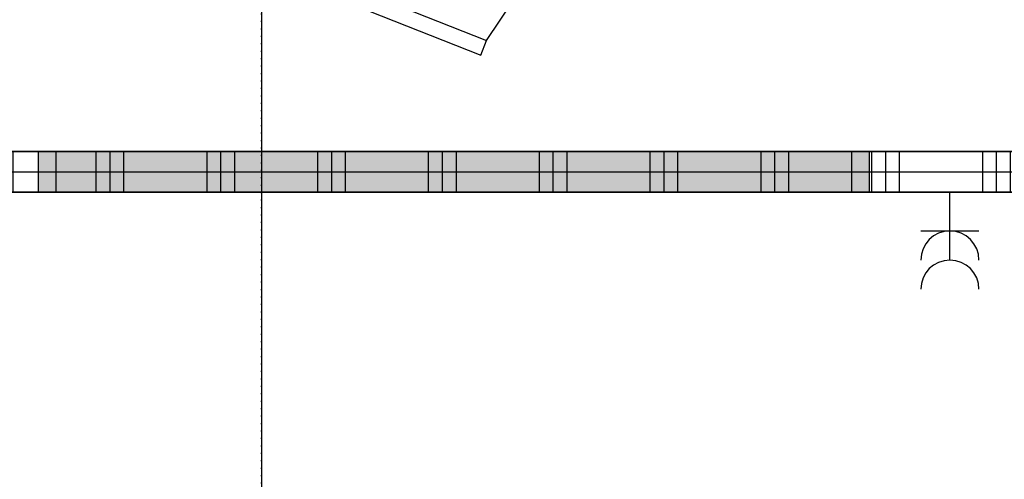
# Model space of a CAD drawing. Header units: metres. Extents: x 63115 to 703450, y -261936 to -53969.
# Tile 151 of 256: x 157766 to 159459, y -130904 to -130114. Entities that reach past the tile are written whole.
import ezdxf

# ---------------------------------------------------------------- set-up
doc = ezdxf.new("R2010")
doc.units = ezdxf.units.M
doc.linetypes.add('DASHDOT2', pattern=[12.7, 6.35, -3.175, 0, -3.175])
doc.linetypes.add('DASHED', pattern=[0.75, 0.5, -0.25])
doc.layers.get('0').update_dxf_attribs({"true_color": 0x83b7c5})
doc.layers.add('_00_GO', color=7, linetype='Continuous', true_color=0x36c9b3, transparency=0.8)
doc.layers.add('_00_VO', color=7, linetype='Continuous', true_color=0x3c40c3, transparency=0.8)
for name, color, linetype in [('_01-STRAMIENEN', 253, 'DASHDOT2'), ('_02-SECTION', 2, 'Continuous'), ('_03-PROJECTION', 1, 'Continuous'), ('_04-HIDDEN', 7, 'DASHED'), ('_07Electra', 8, 'Continuous'), ('_07Mensen', 8, 'Continuous'), ('_09-HATCH', 7, 'Continuous')]:
    doc.layers.add(name, color=color, linetype=linetype)
doc.layers.add('_01Hulplijnen', color=6, linetype='Continuous', plot=False)

# ---------------------------------------------------------------- blocks, each defined once
blk = doc.blocks.new('*U396')
at = {"layer": '_01-STRAMIENEN'}
for points in [[(-2750, 5487.4), (-2750, -4768.6)], [(-7899.8, 0), (6883.2, 0)]]:
    blk.add_lwpolyline(points, dxfattribs=at)
at = {"layer": '_01Hulplijnen'}
for points in [[(-2750, 5487.4), (-2750, -4768.6)], [(-7899.8, 0), (6883.2, 0)]]:
    blk.add_lwpolyline(points, dxfattribs=at)
blk = doc.blocks.new('bureaustoel')
at = {"layer": '_03-PROJECTION', "color": 251, "linetype": 'Continuous', "lineweight": -3}
for p, q in [((0.1959, -0.027), (-0.1959, -0.027)), ((-0.2227, -0.1514), (0.223, -0.1514))]:
    blk.add_line(p, q, dxfattribs=at)
at = {"layer": '_03-PROJECTION', "color": 251, "linetype": 'Continuous', "lineweight": -3, "flags": 128}
blk.add_lwpolyline([(0.223, -0.539), (0.223, -0.1514), (0.1959, -0.027), (0.1959, 0.0002), (-0.1959, -0.0002), (-0.1959, -0.027), (-0.2227, -0.1514), (-0.2227, -0.539), (-0.218, -0.5436), (0.2184, -0.5436), (0.223, -0.539)], close=True, dxfattribs=at)
blk = doc.blocks.new('bureas')
at = {"layer": '_07Mensen', "color": 253, "xscale": 999.9999999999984, "yscale": 999.9999999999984, "zscale": 999.9999999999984, "rotation": 193.7878674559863}
blk.add_blockref('bureaustoel', (1070.7, -943.9), dxfattribs=at)
blk = doc.blocks.new('*U87')
at = {"layer": '_09-HATCH'}
h = blk.add_hatch(dxfattribs=at)
h.set_pattern_fill('PLAST', color=256, scale=30, angle=90, style=0)
h.set_pattern_definition([(90, (1354.21, -1530.98), (-190.5, 1e-14), []), (90, (1330.4, -1530.98), (-190.5, 1e-14), []), (90, (1306.59, -1530.98), (-190.5, 1e-14), [])])
h.paths.add_polyline_path([(-3967.9, 0), (744.1, 0), (744.1, 70), (-3967.9, 70)])
at = {"layer": '_01Hulplijnen'}
blk.add_line((-3967.9, 35), (744.1, 35), dxfattribs=at)
at = {"layer": '_02-SECTION'}
blk.add_lwpolyline([(-3967.9, 0), (744.1, 0), (744.1, 70), (-3967.9, 70)], close=True, dxfattribs=at)
blk = doc.blocks.new('069 wcd dubbel')
for points in [[(0, 116.7), (0, 0)], [(-50, 66.7), (50, 66.7)]]:
    blk.add_lwpolyline(points)
for centre in [(0, 166.7), (0, 116.7)]:
    blk.add_arc(centre, 50, 180, 0)

msp = doc.modelspace()

# ---------------------------------------------------------------- block references
at = {"layer": '_00_GO', "rotation": 324.5914348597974}
msp.add_blockref('bureas', (158050.8, -128713.2), dxfattribs=at)

# ---------------------------------------------------------------- next in the draw order: hatches: boundary and pattern name
at = {"layer": '_03-PROJECTION'}
h = msp.add_hatch(color=255, dxfattribs=at)
h.dxf.hatch_style = 1
h.paths.add_polyline_path([(157797.8, -130410.6), (159227.4, -130410.6), (159227.4, -130340.6), (157797.8, -130340.6)])

# ---------------------------------------------------------------- next in the draw order: linework, layer by layer
at = {"layer": '_00_GO'}
for points in [[(160331.8, -128388.3), (160331.8, -127032.1), (159631.8, -127111.9), (159388.9, -127153.7), (158978.2, -127241.2), (158551.4, -127360.6), (158354.9, -127422, -0.066782), (157626.1, -127296.1, 0.06313), (156393.3, -128010.6), (156100.2, -128256.4), (155781.8, -128581.4), (155581.8, -128832.6), (155262.7, -129382.4, 0.061328), (155075.1, -129990.8), (155039.3, -130340.6), (159582.4, -130340.6), (160331.8, -128388.3)], [(160930.8, -133135.3), (163213.7, -132855.4), (164081.8, -132635.6), (165014.2, -132263.3), (164969.3, -132162.8), (165899, -131773.7), (166331.2, -131922.2, 0.150859), (166825.4, -130410.6), (162201, -130410.6), (159662.6, -130410.6), (155038.3, -130410.6, 0.152713), (155535, -131921.3), (155964.6, -131773.7), (156894.3, -132162.8), (156849.5, -132263.1), (157781.8, -132635.6), (158648, -132854.8)]]:
    msp.add_lwpolyline(points, format="xyb", close=True, dxfattribs=at)
at = {"layer": '_00_VO'}
for points in [[(159582.4, -130340.6), (160331.8, -128388.3), (160332.6, -127418.5), (159732.6, -127493.1), (159531.8, -127529.9, 0.043959), (158471.7, -127836.4), (158073.1, -128010.6), (157726.4, -128186), (157143.4, -128612.1), (156705.5, -129042.7, 0.049056), (156360.8, -129661.3, 0.087118), (156214.1, -130340.6)], [(160931.8, -133135.2), (163213.7, -132855.4), (164081.8, -132635.6, 0.080579), (164808.8, -132139.5), (164966.5, -131975.3, 0.193751), (165651, -130410.6), (162201, -130410.6), (159662.6, -130410.6), (156212.9, -130410.6, 0.260303), (157727.2, -132634.6), (158181.8, -132738.6), (158659.3, -132857.1)]]:
    msp.add_lwpolyline(points, format="xyb", close=True, dxfattribs=at)
at = {"layer": '_03-PROJECTION'}
msp.add_line((157829, -130375.6), (159196.3, -130375.6), dxfattribs=at)
for points in [[(157797.8, -130410.6), (159227.4, -130410.6), (159227.4, -130340.6), (157797.8, -130340.6)], [(157797.8, -130410.6), (157829, -130410.6), (157829, -130340.6), (157797.8, -130340.6)], [(159196.3, -130410.6), (159227.4, -130410.6), (159227.4, -130340.6), (159196.3, -130340.6)]]:
    msp.add_lwpolyline(points, close=True, dxfattribs=at)
msp.add_ellipse((160931.8, -130410.6), major_axis=(-6500, 0), ratio=0.638462, start_param=5.35272, end_param=10.194284, dxfattribs=at)
at = {"layer": '_04-HIDDEN', "ltscale": 2}
for centre, major_axis, ratio in [((160932.1, -130410.6), (-5121.8, 0), 0.639243), ((160931.9, -130410.6), (-4719, 0), 0.639228)]:
    msp.add_ellipse(centre, major_axis=major_axis, ratio=ratio, dxfattribs=at)

# ---------------------------------------------------------------- next in the draw order: block references
at = {"layer": '_03-PROJECTION'}
for name, p in [('*U396', (160931.8, -130410.6)), ('*U87', (158811.4, -130410.6))]:
    msp.add_blockref(name, p, dxfattribs=at)
at = {"layer": '_07Electra', "rotation": 180}
msp.add_blockref('069 wcd dubbel', (159365.3, -130410.6), dxfattribs=at)

doc.saveas('drawing.dxf')
